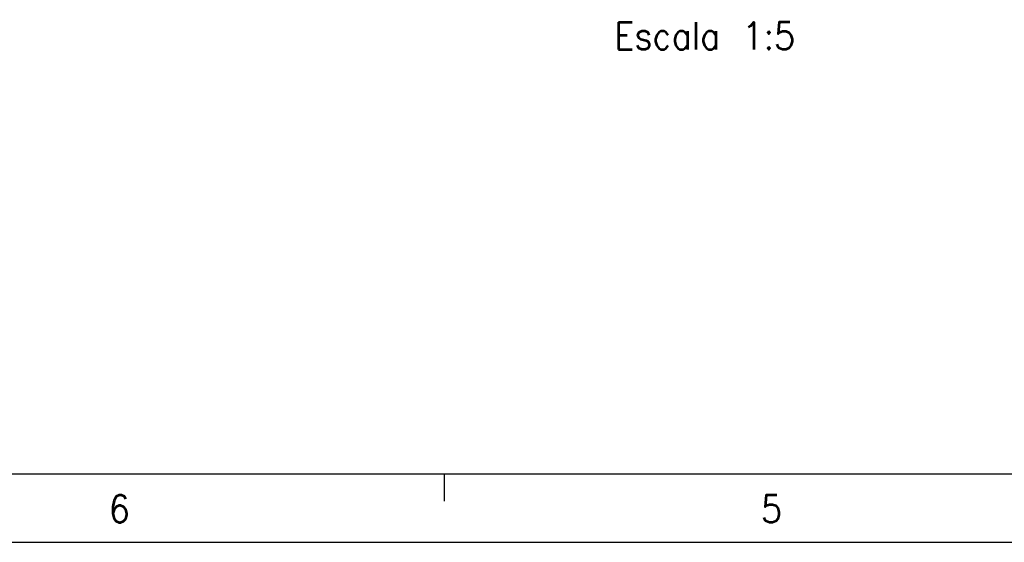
# Model space of a CAD drawing. Header units: millimetres. Extents: x -500 to 979, y -592 to 328.
# Tile 6 of 23: x -180 to -108, y -92 to -54. Entities that reach past the tile are written whole.
import ezdxf

# ---------------------------------------------------------------- set-up
doc = ezdxf.new("R2010")
doc.units = ezdxf.units.MM
doc.layers.add('1', color=7, linetype='Continuous')
doc.styles.add('CONVERTER_12', font='txt.shx', dxfattribs={"width": 0.9})

# ---------------------------------------------------------------- blocks, each defined once
blk = doc.blocks.new('Iso0', base_point=(-732.75, -185))
at = {"layer": '1', "color": 2, "insert": (-649.09, -251.45), "char_height": 10, "attachment_point": 2, "line_spacing_factor": 1.20048, "style": 'CONVERTER_12'}
blk.add_mtext(' \\PEscala 1:5', dxfattribs=at)
blk = doc.blocks.new('_A2', base_point=(89.413, -87.216))
at = {"layer": '1', "color": 7, "linetype": 'Continuous'}
blk.add_line((-479.587, -87.216), (89.413, -87.216), dxfattribs=at)
at = {"layer": '1', "color": 2, "linetype": 'Continuous'}
for p, q in [((-148.77, -89.216), (-148.77, -87.216)), ((-499.587, -92.216), (94.413, -92.216))]:
    blk.add_line(p, q, dxfattribs=at)
at = {"layer": '1', "color": 2, "char_height": 2, "attachment_point": 4, "line_spacing_factor": 1.20048, "style": 'CONVERTER_12'}
for s, insert in [('6', (-173.228, -89.781)), ('5', (-125.725, -89.781))]:
    blk.add_mtext(s, dxfattribs=dict(at, insert=insert))

msp = doc.modelspace()

# ---------------------------------------------------------------- block references
msp.add_blockref('_A2', (89.413, -87.216))
at = {"xscale": 0.2, "yscale": 0.2, "zscale": 0.2}
msp.add_blockref('Iso0', (-146.55, -37), dxfattribs=at)

doc.saveas('drawing.dxf')
